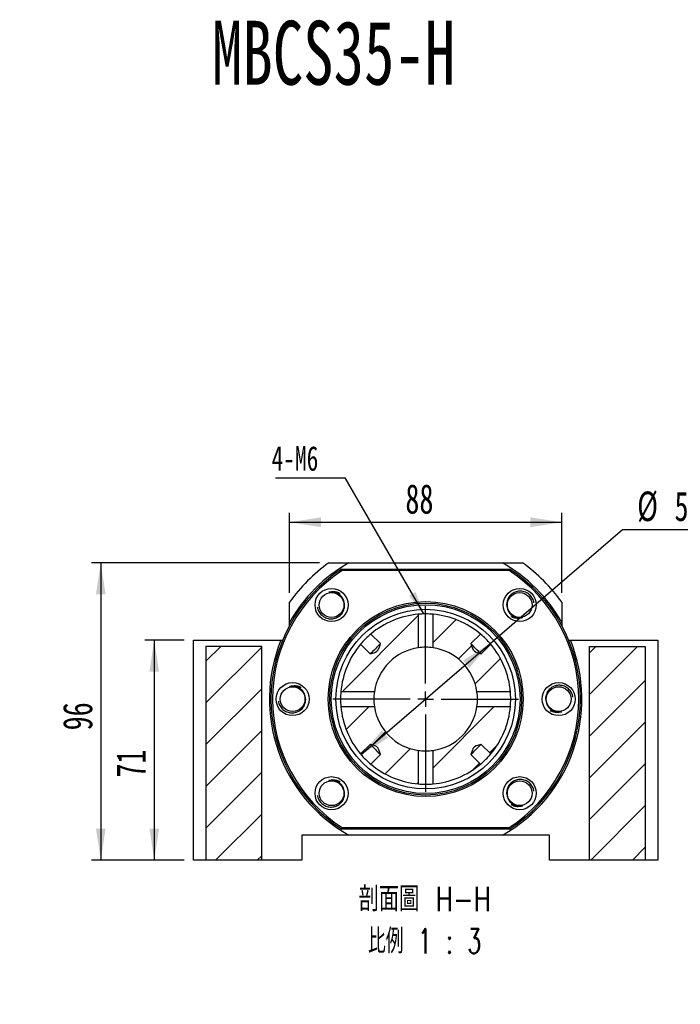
# Paper-space layout 'MBCS35-H' of a CAD drawing. Header units: millimetres. Extents: x 21 to 283, y 0 to 201.
# Tile 3 of 5: x 102 to 173, y 94 to 200. Entities that reach past the tile are written whole.
import ezdxf

# ---------------------------------------------------------------- set-up
doc = ezdxf.new("R2010")
doc.units = ezdxf.units.MM
doc.layers.add('圖層0', color=7, linetype='Continuous')
doc.styles.add('SLDTEXTSTYLE0', font='TXT', dxfattribs={"width": 0.7})
doc.styles.add('SLDTEXTSTYLE1', font='TXT', dxfattribs={"width": 0.7, "bigfont": 'bigfont'})
doc.styles.add('SLDTEXTSTYLE4', font='TXT', dxfattribs={"width": 0.75, "bigfont": 'bigfont'})
doc.styles.add('SLDTEXTSTYLE5', font='TXT', dxfattribs={"width": 0.65625, "bigfont": 'bigfont'})
doc.dimstyles.new('SLDDIMSTYLE1', dxfattribs={"dimtxt": 3.389974, "dimasz": 2.5, "dimexe": 0, "dimexo": 0.0625, "dimgap": 0.847493, "dimtad": 0, "dimtih": 1, "dimtoh": 1, "dimlfac": 3, "dimrnd": 1e-09, "dimzin": 12, "dimdsep": 46, "dimtxsty": 'SLDTEXTSTYLE0', "dimsah": 1, "dimcen": 0, "dimadec": 0, "dimazin": 3, "dimtfac": 1, "dimtmove": 0, "dimatfit": 3, "dimfxl": 0, "dimfrac": 2, "dimtolj": 1, "dimtzin": 12, "dimarcsym": 0})
doc.dimstyles.new('SLDDIMSTYLE2', dxfattribs={"dimtxt": 0.18, "dimasz": 2.5, "dimexe": 0, "dimexo": 0.0625, "dimgap": 0, "dimtad": 0, "dimtih": 1, "dimtoh": 1, "dimdec": 0, "dimrnd": 1e-09, "dimzin": 0, "dimdsep": 46, "dimtxsty": 'Standard', "dimsah": 1, "dimcen": 0.09, "dimadec": 0, "dimazin": 0, "dimtfac": 2.5, "dimtdec": 0, "dimtofl": 0, "dimtmove": 0, "dimatfit": 3, "dimfxl": 0, "dimfrac": 2, "dimtolj": 1, "dimtzin": 0, "dimarcsym": 0})
doc.dimstyles.new('SLDDIMSTYLE3', dxfattribs={"dimtxt": 3.389974, "dimasz": 2.5, "dimexe": 0, "dimexo": 0.0625, "dimgap": 0.847493, "dimtad": 1, "dimlfac": 3, "dimrnd": 1e-09, "dimzin": 12, "dimdsep": 46, "dimtxsty": 'SLDTEXTSTYLE0', "dimsah": 1, "dimcen": 0.09, "dimadec": 0, "dimazin": 3, "dimtfac": 1, "dimtofl": 0, "dimtmove": 0, "dimatfit": 3, "dimfxl": 0, "dimfrac": 2, "dimtolj": 1, "dimtzin": 12, "dimarcsym": 0})

# ---------------------------------------------------------------- blocks, each defined once
blk = doc.blocks.new('SW_SYMBOL_HOLE_DIAM')
at = {"layer": '圖層0', "color": 0}
blk.add_line((300, 0), (700, 1000), dxfattribs=at)
blk.add_circle((500, 500), 350, dxfattribs=at)
blk = doc.blocks.new('SW_SYMBOL_HOLE_SPOT')
at = {"layer": '圖層0', "color": 0}
for p, q in [((0, 875), (0, 75)), ((1600, 75), (1600, 875)), ((0, 75), (1600, 75))]:
    blk.add_line(p, q, dxfattribs=at)
blk = doc.blocks.new('SW_NOTE_5')
at = {"layer": '圖層0', "color": 0}
blk.add_line((19.65, 0), (0, 0), dxfattribs=at)
at = {"layer": '圖層0', "color": 0, "xscale": 0.003964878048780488, "yscale": 0.003964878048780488, "zscale": 0.003964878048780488}
for name, p in [('SW_SYMBOL_HOLE_DIAM', (3.7, 5.65)), ('SW_SYMBOL_HOLE_DIAM', (7.58, 0.42)), ('SW_SYMBOL_HOLE_SPOT', (0.38, 0.42))]:
    blk.add_blockref(name, p, dxfattribs=at)
at = {"layer": '圖層0', "color": 0, "char_height": 3.175, "attachment_point": 1}
for s, insert, style in [('14\\M+18AD1\\M+190FA', (7.72, 9.35), 'SLDTEXTSTYLE1'), ('6-', (0.38, 9.35), 'SLDTEXTSTYLE0'), ('20', (11.6, 4.11), 'SLDTEXTSTYLE0')]:
    blk.add_mtext(s, dxfattribs=dict(at, insert=insert, style=style))
blk = doc.blocks.new('_D_28')
at = {"layer": '圖層0', "color": 7}
for p, q in [((119.89, 133.46), (115.65, 133.46)), ((116.65, 133.46), (116.65, 109.79)), ((119.89, 109.79), (115.65, 109.79))]:
    blk.add_line(p, q, dxfattribs=at)
for points in [[(116.65, 133.46), (116.13, 130.07), (117.17, 130.07)], [(116.65, 109.79), (117.17, 113.18), (116.13, 113.18)]]:
    blk.add_solid(points, dxfattribs=at)
at = {"layer": '圖層0', "color": 7, "insert": (112.56, 118.67), "char_height": 3.175, "attachment_point": 1, "rotation": 90, "style": 'SLDTEXTSTYLE0'}
blk.add_mtext('71', dxfattribs=at)
blk = doc.blocks.new('_D_29')
at = {"layer": '圖層0', "color": 7}
for p, q in [((134.46, 141.79), (109.89, 141.79)), ((110.89, 141.79), (110.89, 109.79)), ((119.89, 109.79), (109.89, 109.79))]:
    blk.add_line(p, q, dxfattribs=at)
for points in [[(110.89, 141.79), (110.37, 138.4), (111.41, 138.4)], [(110.89, 109.79), (111.41, 113.18), (110.37, 113.18)]]:
    blk.add_solid(points, dxfattribs=at)
at = {"layer": '圖層0', "color": 7, "insert": (106.8, 123.76), "char_height": 3.175, "attachment_point": 1, "rotation": 90, "style": 'SLDTEXTSTYLE0'}
blk.add_mtext('96', dxfattribs=at)
blk = doc.blocks.new('_D_30')
at = {"layer": '圖層0', "color": 7}
for p, q in [((131.22, 138.56), (131.22, 147.17)), ((160.56, 138.56), (160.56, 147.17)), ((131.22, 146.17), (160.56, 146.17))]:
    blk.add_line(p, q, dxfattribs=at)
for points in [[(131.22, 146.17), (134.61, 145.65), (134.61, 146.7)], [(160.56, 146.17), (157.17, 146.7), (157.17, 145.65)]]:
    blk.add_solid(points, dxfattribs=at)
at = {"layer": '圖層0', "color": 7, "insert": (143.71, 150.27), "char_height": 3.175, "attachment_point": 1, "style": 'SLDTEXTSTYLE0'}
blk.add_mtext('88', dxfattribs=at)
blk = doc.blocks.new('_D_31')
at = {"layer": '圖層0', "color": 7}
for p, q in [((152.84, 133.11), (167.09, 145.39)), ((167.09, 145.39), (176.68, 145.39)), ((138.95, 121.15), (152.84, 133.11))]:
    blk.add_line(p, q, dxfattribs=at)
blk.add_arc((145.89, 127.13), 9.17, 46.3636, 46.9604, dxfattribs=at)
for points in [[(152.84, 133.11), (149.93, 131.29), (150.61, 130.5)], [(138.95, 121.15), (141.85, 122.96), (141.17, 123.75)]]:
    blk.add_solid(points, dxfattribs=at)
at = {"layer": '圖層0', "color": 7, "char_height": 3.175, "attachment_point": 1, "style": 'SLDTEXTSTYLE0'}
for s, insert in [('%%c', (168.68, 149.48)), ('55', (172.7, 149.48))]:
    blk.add_mtext(s, dxfattribs=dict(at, insert=insert))
blk = doc.blocks.new('SW_NOTE_6')
at = {"layer": '圖層0', "color": 0, "char_height": 2.6458, "attachment_point": 2}
for s, insert, style in [('\\M+19655\\M+196CA\\M+19AA4 H-H', (8.68, 3.41), 'SLDTEXTSTYLE4'), ('\\M+194E4\\M+197E1 1 : 3', (8.66, -1.12), 'SLDTEXTSTYLE5')]:
    blk.add_mtext(s, dxfattribs=dict(at, insert=insert, style=style))
blk = doc.blocks.new('SW_NOTE_7')
at = {"layer": '圖層0', "color": 0}
blk.add_line((-7.49, 0), (0, 0), dxfattribs=at)
at = {"layer": '圖層0', "color": 0, "insert": (-7.92, 3.42), "char_height": 2.646, "attachment_point": 1, "style": 'SLDTEXTSTYLE0'}
blk.add_mtext('4-M6', dxfattribs=at)
blk = doc.blocks.new('SW_CENTERMARKSYMBOL_17')
at = {"layer": '圖層0', "color": 0}
for p, q in [((0, 1.67), (0, 10)), ((-1.67, 0), (-10, 0)), ((0, 0), (-0.83, 0)), ((0, 0), (0, 0.83)), ((0, 0), (0, -0.83)), ((0, 0), (0.83, 0)), ((1.67, 0), (10, 0)), ((0, -1.67), (0, -10))]:
    blk.add_line(p, q, dxfattribs=at)

psp = doc.layouts.new('MBCS35-H')

# ---------------------------------------------------------------- hatches: boundary and pattern name
at = {"layer": '圖層0', "linetype": 'Continuous', "lineweight": 18}
h = psp.add_hatch(dxfattribs=at)
h.set_pattern_fill('ANSI31', color=256, style=0)
edge = h.paths.add_edge_path(flags=0)
edge.add_spline(control_points=[(141.0193, 133.0988), (140.9514, 132.8579), (140.8993, 132.6009), (140.7562, 132.3956), (140.7233, 132.3485), (140.6824, 132.3061), (140.6362, 132.2721), (140.5449, 132.2048), (140.436, 132.1631), (140.3289, 132.1254), (140.1946, 132.0782), (140.0576, 132.0386), (139.9205, 132)], knot_values=[0.00209781, 0.00209781, 0.00209781, 0.00209781, 0.00434779, 0.00434779, 0.00434779, 0.00484811, 0.00484811, 0.00484811, 0.00584222, 0.00584222, 0.00584222, 0.0070849, 0.0070849, 0.0070849, 0.0070849], weights=[1, 1, 1, 1, 1, 1, 1, 1, 1, 1, 1, 1, 1], degree=3, periodic=0)
edge.add_line((139.9205, 132), (138.8832, 133.0373))
edge.add_arc((145.8911, 127.1282), 9.1667, 139.862225, 175.025796)
edge.add_line((136.7589, 127.923), (140.3646, 127.923))
edge.add_arc((145.8911, 127.1282), 5.5833, 98.184152, 171.815848, ccw=False)
edge.add_line((145.0962, 132.6547), (145.0962, 136.2604))
edge.add_arc((145.8911, 127.1282), 9.1667, 94.974204, 130.137775)
edge.add_line((139.982, 134.1361), (141.0193, 133.0988))
h = psp.add_hatch(dxfattribs=at)
h.set_pattern_fill('ANSI31', color=256, style=0)
edge = h.paths.add_edge_path(flags=0)
edge.add_line((152.8989, 133.0373), (151.8616, 132))
edge.add_spline(control_points=[(151.8616, 132), (151.8187, 132.012), (151.7759, 132.0243), (151.7331, 132.0368), (151.6027, 132.0751), (151.4722, 132.1144), (151.3464, 132.1657), (151.2743, 132.195), (151.2028, 132.2291), (151.1407, 132.276), (151.0897, 132.3144), (151.0458, 132.3635), (151.0114, 132.4174), (150.9039, 132.586), (150.8536, 132.7859), (150.7975, 132.9778), (150.7857, 133.0181), (150.7742, 133.0584), (150.7628, 133.0988)], knot_values=[0.00194363, 0.00194363, 0.00194363, 0.00194363, 0.00234454, 0.00234454, 0.00234454, 0.00356815, 0.00356815, 0.00356815, 0.00427089, 0.00427089, 0.00427089, 0.00485085, 0.00485085, 0.00485085, 0.00667691, 0.00667691, 0.00667691, 0.00705871, 0.00705871, 0.00705871, 0.00705871], weights=[1, 1, 1, 1, 1, 1, 1, 1, 1, 1, 1, 1, 1, 1, 1, 1, 1, 1, 1], degree=3, periodic=0)
edge.add_line((150.7628, 133.0988), (151.8001, 134.1361))
edge.add_arc((145.8911, 127.1282), 9.1667, 49.862225, 85.025796)
edge.add_line((146.6859, 136.2604), (146.6859, 132.6547))
edge.add_arc((145.8911, 127.1282), 5.5833, 8.184152, 81.815848, ccw=False)
edge.add_line((151.4175, 127.923), (155.0232, 127.923))
edge.add_arc((145.8911, 127.1282), 9.1667, 4.974204, 40.137775)
h = psp.add_hatch(dxfattribs=at)
h.set_pattern_fill('ANSI31', color=256, style=0)
h.paths.add_polyline_path([(122.2244, 109.7949), (128.2244, 109.7949), (128.2244, 132.7949), (122.2244, 132.7949)], flags=0)
h = psp.add_hatch(dxfattribs=at)
h.set_pattern_fill('ANSI31', color=256, style=0)
h.paths.add_polyline_path([(163.5577, 109.7949), (169.5577, 109.7949), (169.5577, 132.7949), (163.5577, 132.7949)], flags=0)
h = psp.add_hatch(dxfattribs=at)
h.set_pattern_fill('ANSI31', color=256, style=0)
edge = h.paths.add_edge_path(flags=0)
edge.add_spline(control_points=[(139.9205, 122.2565), (139.9609, 122.2451), (140.0012, 122.2335), (140.0414, 122.2218), (140.2334, 122.1657), (140.4333, 122.1153), (140.6019, 122.0078), (140.6557, 121.9735), (140.7048, 121.9295), (140.7433, 121.8785), (140.7902, 121.8165), (140.8242, 121.7449), (140.8536, 121.6729), (140.9049, 121.5471), (140.9442, 121.4165), (140.9824, 121.2861), (140.995, 121.2434), (141.0072, 121.2005), (141.0193, 121.1577)], knot_values=[0.00667663, 0.00667663, 0.00667663, 0.00667663, 0.00705396, 0.00705396, 0.00705396, 0.00885864, 0.00885864, 0.00885864, 0.00943181, 0.00943181, 0.00943181, 0.01012632, 0.01012632, 0.01012632, 0.0113356, 0.0113356, 0.0113356, 0.01173182, 0.01173182, 0.01173182, 0.01173182], weights=[1, 1, 1, 1, 1, 1, 1, 1, 1, 1, 1, 1, 1, 1, 1, 1, 1, 1, 1], degree=3, periodic=0)
edge.add_line((141.0193, 121.1577), (139.982, 120.1203))
edge.add_arc((145.8911, 127.1282), 9.1667, 229.862225, 265.025796)
edge.add_line((145.0962, 117.9961), (145.0962, 121.6017))
edge.add_arc((145.8911, 127.1282), 5.5833, 188.184152, 261.815848, ccw=False)
edge.add_line((140.3646, 126.3334), (136.7589, 126.3334))
edge.add_arc((145.8911, 127.1282), 9.1667, 184.974204, 220.137775)
edge.add_line((138.8832, 121.2191), (139.9205, 122.2565))
h = psp.add_hatch(dxfattribs=at)
h.set_pattern_fill('ANSI31', color=256, style=0)
edge = h.paths.add_edge_path(flags=0)
edge.add_line((151.8616, 122.2565), (152.8989, 121.2191))
edge.add_arc((145.8911, 127.1282), 9.1667, 319.862225, 355.025796)
edge.add_line((155.0232, 126.3334), (151.4175, 126.3334))
edge.add_arc((145.8911, 127.1282), 5.5833, 278.184152, 351.815848, ccw=False)
edge.add_line((146.6859, 121.6017), (146.6859, 117.9961))
edge.add_arc((145.8911, 127.1282), 9.1667, 274.974204, 310.137775)
edge.add_line((151.8001, 120.1203), (150.7628, 121.1577))
edge.add_spline(control_points=[(150.7628, 121.1577), (150.7742, 121.198), (150.7857, 121.2383), (150.7975, 121.2786), (150.8536, 121.4705), (150.9039, 121.6704), (151.0114, 121.839), (151.0458, 121.8929), (151.0897, 121.942), (151.1407, 121.9805), (151.2028, 122.0273), (151.2743, 122.0614), (151.3464, 122.0908), (151.4722, 122.1421), (151.6027, 122.1813), (151.7331, 122.2196), (151.7759, 122.2321), (151.8187, 122.2444), (151.8616, 122.2565)], knot_values=[0.00667663, 0.00667663, 0.00667663, 0.00667663, 0.00705396, 0.00705396, 0.00705396, 0.00885864, 0.00885864, 0.00885864, 0.00943181, 0.00943181, 0.00943181, 0.01012632, 0.01012632, 0.01012632, 0.0113356, 0.0113356, 0.0113356, 0.01173182, 0.01173182, 0.01173182, 0.01173182], weights=[1, 1, 1, 1, 1, 1, 1, 1, 1, 1, 1, 1, 1, 1, 1, 1, 1, 1, 1], degree=3, periodic=0)

# ---------------------------------------------------------------- linework, layer by layer
at = {"color": 7, "linetype": 'Continuous', "lineweight": 25}
for p, q in [((135.4561, 141.7949), (137.6297, 141.7949)), ((136.848, 141.1282), (154.9342, 141.1282)), ((137.6297, 141.7949), (154.1524, 141.7949)), ((154.1524, 141.7949), (156.326, 141.7949)), ((154.8849, 140.9615), (136.8972, 140.9615)), ((131.2244, 135.3896), (131.2244, 137.5632)), ((160.5577, 137.5632), (160.5577, 135.3896)), ((145.0962, 136.2604), (145.0962, 132.6547)), ((146.6859, 132.6547), (146.6859, 136.2604)), ((131.2244, 135.0444), (131.2244, 135.3896)), ((160.5577, 135.3896), (160.5577, 135.0444)), ((141.0193, 133.0988), (139.982, 134.1361)), ((151.8001, 134.1361), (150.7628, 133.0988)), ((120.8911, 109.7949), (120.8911, 133.4615)), ((120.8911, 133.4615), (130.2946, 133.4615)), ((122.2244, 132.7949), (122.2244, 109.7949)), ((128.2244, 132.7949), (122.2244, 132.7949)), ((128.2244, 109.7949), (128.2244, 132.7949)), ((130.2946, 133.4615), (130.4746, 133.4615)), ((138.8832, 133.0373), (139.9205, 132)), ((151.8616, 132), (152.8989, 133.0373)), ((161.3075, 133.4615), (161.4875, 133.4615)), ((161.4875, 133.4615), (170.8911, 133.4615)), ((163.5577, 109.7949), (163.5577, 132.7949)), ((163.5577, 132.7949), (169.5577, 132.7949)), ((169.5577, 132.7949), (169.5577, 109.7949)), ((170.8911, 133.4615), (170.8911, 109.7949)), ((140.3646, 127.923), (136.7589, 127.923)), ((155.0232, 127.923), (151.4175, 127.923)), ((136.7589, 126.3334), (140.3646, 126.3334)), ((151.4175, 126.3334), (155.0232, 126.3334)), ((139.9205, 122.2565), (138.8832, 121.2191)), ((152.8989, 121.2191), (151.8616, 122.2565)), ((139.982, 120.1203), (141.0193, 121.1577)), ((145.0962, 121.6017), (145.0962, 117.9961)), ((146.6859, 117.9961), (146.6859, 121.6017)), ((150.7628, 121.1577), (151.8001, 120.1203)), ((132.5577, 112.4615), (132.5577, 109.7949)), ((137.6297, 112.4615), (132.5577, 112.4615)), ((154.9342, 113.1282), (136.848, 113.1282)), ((136.8972, 113.2949), (154.8849, 113.2949)), ((154.1524, 112.4615), (137.6297, 112.4615)), ((159.2244, 112.4615), (154.1524, 112.4615)), ((159.2244, 109.7949), (159.2244, 112.4615)), ((122.2244, 109.7949), (120.8911, 109.7949)), ((128.2244, 109.7949), (122.2244, 109.7949)), ((132.5577, 109.7949), (128.2244, 109.7949)), ((163.5577, 109.7949), (159.2244, 109.7949)), ((169.5577, 109.7949), (163.5577, 109.7949)), ((170.8911, 109.7949), (169.5577, 109.7949))]:
    psp.add_line(p, q, dxfattribs=at)
at = {"color": 7, "linetype": 'Continuous', "lineweight": 25, "flags": 128}
for points in [[(141.0193, 133.0988), (140.9561, 133.0355), (140.8619, 132.9413), (140.7447, 132.8242), (140.6115, 132.6909), (140.4699, 132.5494), (140.3284, 132.4078), (140.1951, 132.2746), (140.0779, 132.1574), (139.9837, 132.0632), (139.918, 131.9974), (139.9164, 131.9958)], [(139.9205, 132), (140.3289, 132.1254), (140.4885, 132.1876), (140.6362, 132.2721), (140.7562, 132.3956), (140.9159, 132.7338), (141.0193, 133.0988)], [(151.8616, 132), (151.7984, 132.0632), (151.7042, 132.1574), (151.587, 132.2746), (151.4538, 132.4078), (151.3122, 132.5494), (151.1707, 132.6909), (151.0374, 132.8242), (150.9202, 132.9413), (150.826, 133.0355), (150.7603, 133.1013), (150.7587, 133.1029)], [(150.7628, 133.0988), (150.7975, 132.9778), (150.8852, 132.6889), (151.0114, 132.4174), (151.1407, 132.276), (151.3464, 132.1657), (151.7331, 132.0368), (151.8616, 132)], [(139.9205, 122.2565), (139.9837, 122.1932), (140.0779, 122.099), (140.1951, 121.9819), (140.3284, 121.8486), (140.4699, 121.7071), (140.6115, 121.5655), (140.7447, 121.4322), (140.8619, 121.3151), (140.9561, 121.2209), (141.0218, 121.1551), (141.0234, 121.1535)], [(141.0193, 121.1577), (140.9824, 121.2861), (140.8536, 121.6729), (140.7433, 121.8785), (140.6019, 122.0078), (140.3304, 122.1341), (140.0414, 122.2218), (139.9205, 122.2565)], [(150.7628, 121.1577), (150.826, 121.2209), (150.9202, 121.3151), (151.0374, 121.4322), (151.1707, 121.5655), (151.3122, 121.7071), (151.4538, 121.8486), (151.587, 121.9819), (151.7042, 122.099), (151.7984, 122.1932), (151.8641, 122.259), (151.8657, 122.2606)], [(151.8616, 122.2565), (151.7331, 122.2196), (151.3464, 122.0908), (151.1407, 121.9805), (151.0114, 121.839), (150.8852, 121.5676), (150.7975, 121.2786), (150.7628, 121.1577)]]:
    psp.add_lwpolyline(points, dxfattribs=at)
at = {"color": 7, "linetype": 'Continuous', "lineweight": 25}
for centre, radius in [((135.7559, 137.2634), 1.7833), ((156.0263, 137.2634), 1.7833), ((135.7559, 137.2634), 1.3333), ((156.0263, 137.2634), 1.3333), ((145.8911, 127.1282), 10.5), ((145.8911, 127.1282), 10.3333), ((145.8911, 127.1282), 10.1667), ((145.8911, 127.1282), 9.6667), ((131.5577, 127.1282), 1.7833), ((131.5577, 127.1282), 1.3333), ((160.2244, 127.1282), 1.7833), ((160.2244, 127.1282), 1.3333), ((135.7559, 116.993), 1.7833), ((156.0263, 116.993), 1.7833), ((135.7559, 116.993), 1.3333), ((156.0263, 116.993), 1.3333)]:
    psp.add_circle(centre, radius, dxfattribs=at)
for centre, radius, start, end in [((145.8911, 127.1282), 16.6667, 122.85988, 237.14012), ((145.8911, 127.1282), 16.8333, 119.391442, 150.608558), ((145.8911, 127.1282), 18, 125.430945, 144.569055), ((145.8911, 127.1282), 16.8333, 29.391442, 60.608558), ((145.8911, 127.1282), 16.6667, 302.85988, 57.14012), ((145.8911, 127.1282), 18, 35.430945, 54.569055), ((145.8911, 127.1282), 16.5, 123.030152, 236.969848), ((145.8911, 127.1282), 16.5, 303.030152, 56.969848), ((145.8911, 127.1282), 9.1667, 94.974204, 130.137775), ((145.8912, 127.1579), 9.137, 85.005729, 94.991318), ((145.8911, 127.1282), 9.1667, 49.862225, 85.025796), ((145.85, 127.1693), 9.1086, 130.094696, 139.893437), ((145.9322, 127.1693), 9.1086, 40.094696, 49.893437), ((145.8911, 127.1282), 16.8333, 157.899174, 240.608558), ((145.8911, 127.1282), 9.1667, 139.862225, 175.025796), ((145.8911, 127.1282), 5.5833, 98.184152, 171.815848), ((145.8914, 127.1425), 5.5691, 81.776732, 98.206549), ((145.8911, 127.1282), 5.5833, 8.184152, 81.815848), ((145.8911, 127.1282), 9.1667, 4.974204, 40.137775), ((145.8911, 127.1282), 16.8333, 299.391442, 22.100826), ((145.8614, 127.1284), 9.137, 175.005729, 184.991318), ((145.8767, 127.1285), 5.5691, 171.776732, 188.206549), ((145.9054, 127.1279), 5.5691, 351.776732, 8.206549), ((145.9207, 127.1281), 9.137, 355.005729, 4.991318), ((145.8911, 127.1282), 9.1667, 184.974204, 220.137775), ((145.8911, 127.1282), 5.5833, 188.184152, 261.815848), ((145.8911, 127.1282), 5.5833, 278.184152, 351.815848), ((145.8911, 127.1282), 9.1667, 319.862225, 355.025796), ((145.85, 127.0871), 9.1086, 220.094696, 229.893437), ((145.8915, 127.1039), 5.5591, 261.777335, 278.226959), ((145.9329, 127.0864), 9.1076, 310.106159, 319.893809), ((145.8911, 127.1282), 9.1667, 229.862225, 265.025796), ((145.8911, 127.1282), 9.1667, 274.974204, 310.137775), ((145.8917, 127.093), 9.1315, 265.002865, 274.997895)]:
    psp.add_arc(centre, radius, start, end, dxfattribs=at)
for points in [[(136.8972, 140.9615), (136.8808, 141.0171), (136.8643, 141.0726), (136.848, 141.1282)], [(154.9342, 141.1282), (154.9178, 141.0726), (154.9014, 141.0171), (154.8849, 140.9615)], [(136.8972, 113.2949), (136.8808, 113.2393), (136.8643, 113.1838), (136.848, 113.1282)], [(154.9342, 113.1282), (154.9178, 113.1838), (154.9014, 113.2393), (154.8849, 113.2949)]]:
    psp.add_open_spline(points, degree=3, dxfattribs=at)
for points, knots in [([(135.4474, 138.6249), (135.6016, 138.665), (135.9125, 138.7459), (136.3184, 138.6761), (136.5723, 138.5813), (136.664, 138.5222), (136.685, 138.5087)], [0, 0, 0, 0, 0.369642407, 0.745146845, 0.94166788, 1, 1, 1, 1]), ([(137.1174, 137.5719), (137.0768, 137.7509), (137.0009, 137.9209), (136.7894, 138.2196), (136.6537, 138.348), (136.344, 138.5427), (136.1689, 138.6091), (135.9015, 138.6548), (135.8103, 138.6614), (135.6273, 138.6565), (135.5368, 138.6452), (135.4474, 138.6249)], [0, 0, 0, 0, 0.25, 0.25, 0.5, 0.5, 0.75, 0.75, 0.875, 0.875, 1, 1, 1, 1]), ([(157.5625, 137.489), (157.5577, 137.5232), (157.5407, 137.6456), (157.4658, 137.8444), (157.3405, 138.0758), (157.1774, 138.2807), (156.9826, 138.4547), (156.7625, 138.5928), (156.5228, 138.6897), (156.2725, 138.7449), (156.0175, 138.7562), (155.7656, 138.7254), (155.5234, 138.651), (155.2265, 138.5013), (154.911, 138.2235), (154.6724, 137.79), (154.5927, 137.3446), (154.6433, 137.071), (154.6647, 136.9549)], [0, 0, 0, 0, 0.02180913, 0.07797473, 0.13290893, 0.18784297, 0.24258899, 0.29732489, 0.35129774, 0.40527065, 0.45859643, 0.51191469, 0.56492392, 0.61793299, 0.72139249, 0.82493034, 0.92573467, 1, 1, 1, 1]), ([(134.2196, 137.0378), (134.2244, 137.0036), (134.2414, 136.8812), (134.3163, 136.6824), (134.4416, 136.451), (134.6047, 136.2461), (134.7995, 136.0721), (135.0197, 135.934), (135.2594, 135.8371), (135.5096, 135.7819), (135.7646, 135.7706), (136.0165, 135.8014), (136.2587, 135.8758), (136.5556, 136.0255), (136.8711, 136.3033), (137.1097, 136.7368), (137.1894, 137.1823), (137.1388, 137.4559), (137.1174, 137.5719)], [0, 0, 0, 0, 0.021809, 0.07797461, 0.13290881, 0.18784286, 0.24258897, 0.29732487, 0.35129768, 0.40527058, 0.45859638, 0.51191468, 0.56492387, 0.61793295, 0.72139237, 0.82493046, 0.92573466, 1, 1, 1, 1]), ([(154.6647, 136.9549), (154.7053, 136.7759), (154.7812, 136.6059), (154.9928, 136.3072), (155.1284, 136.1789), (155.4381, 135.9841), (155.6132, 135.9177), (155.8807, 135.872), (155.9718, 135.8654), (156.1548, 135.8703), (156.2453, 135.8816), (156.3348, 135.9019)], [0, 0, 0, 0, 0.25, 0.25, 0.5, 0.5, 0.75, 0.75, 0.875, 0.875, 1, 1, 1, 1]), ([(156.3348, 135.9019), (156.1805, 135.8618), (155.8696, 135.7809), (155.4638, 135.8507), (155.2098, 135.9455), (155.1181, 136.0046), (155.0971, 136.0181)], [0, 0, 0, 0, 0.369642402, 0.745146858, 0.94166812, 1, 1, 1, 1]), ([(131.2492, 128.4897), (131.4035, 128.5298), (131.7144, 128.6107), (132.1202, 128.5409), (132.3742, 128.4461), (132.4658, 128.387), (132.4868, 128.3735)], [0, 0, 0, 0, 0.36964241, 0.74514736, 0.94166762, 1, 1, 1, 1]), ([(132.9192, 127.4367), (132.8787, 127.6157), (132.8027, 127.7857), (132.5912, 128.0844), (132.4556, 128.2128), (132.1458, 128.4075), (131.9708, 128.4739), (131.7033, 128.5196), (131.6122, 128.5262), (131.4292, 128.5213), (131.3387, 128.51), (131.2492, 128.4897)], [0, 0, 0, 0, 0.25, 0.25, 0.5, 0.5, 0.75, 0.75, 0.875, 0.875, 1, 1, 1, 1]), ([(161.7606, 127.3538), (161.7559, 127.3881), (161.7389, 127.5104), (161.6639, 127.7092), (161.5386, 127.9406), (161.3756, 128.1455), (161.1807, 128.3195), (160.9606, 128.4576), (160.7209, 128.5545), (160.4706, 128.6097), (160.2156, 128.621), (159.9637, 128.5902), (159.7216, 128.5158), (159.4246, 128.3661), (159.1091, 128.0883), (158.8705, 127.6548), (158.7908, 127.2094), (158.8414, 126.9358), (158.8629, 126.8197)], [0, 0, 0, 0, 0.02180895, 0.07797468, 0.13290871, 0.18784277, 0.24258887, 0.29732477, 0.35129758, 0.40527048, 0.45859627, 0.51191468, 0.56492372, 0.61793283, 0.72139235, 0.8249304, 0.9257346, 1, 1, 1, 1]), ([(130.0215, 126.9026), (130.0262, 126.8684), (130.0432, 126.7461), (130.1182, 126.5472), (130.2435, 126.3158), (130.4066, 126.1109), (130.6014, 125.9369), (130.8215, 125.7988), (131.0612, 125.7019), (131.3115, 125.6467), (131.5665, 125.6354), (131.8184, 125.6662), (132.0606, 125.7406), (132.3575, 125.8903), (132.673, 126.1681), (132.9116, 126.6016), (132.9913, 127.0471), (132.9407, 127.3207), (132.9192, 127.4367)], [0, 0, 0, 0, 0.02180895, 0.07797468, 0.13290871, 0.18784277, 0.24258887, 0.29732477, 0.35129758, 0.40527048, 0.45859627, 0.51191468, 0.56492372, 0.61793283, 0.72139235, 0.8249304, 0.9257346, 1, 1, 1, 1]), ([(158.8629, 126.8197), (158.9034, 126.6407), (158.9794, 126.4707), (159.1909, 126.172), (159.3265, 126.0437), (159.6363, 125.8489), (159.8113, 125.7825), (160.0788, 125.7368), (160.17, 125.7302), (160.3529, 125.7351), (160.4434, 125.7464), (160.5329, 125.7667)], [0, 0, 0, 0, 0.25, 0.25, 0.5, 0.5, 0.75, 0.75, 0.875, 0.875, 1, 1, 1, 1]), ([(160.5329, 125.7667), (160.3787, 125.7266), (160.0677, 125.6457), (159.6619, 125.7155), (159.4079, 125.8103), (159.3163, 125.8694), (159.2953, 125.8829)], [0, 0, 0, 0, 0.36964241, 0.74514736, 0.94166762, 1, 1, 1, 1]), ([(135.4474, 118.3545), (135.6016, 118.3946), (135.9125, 118.4755), (136.3184, 118.4058), (136.5723, 118.3109), (136.664, 118.2518), (136.685, 118.2383)], [0, 0, 0, 0, 0.369642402, 0.745146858, 0.94166812, 1, 1, 1, 1]), ([(137.1174, 117.3015), (137.0768, 117.4805), (137.0009, 117.6505), (136.7894, 117.9492), (136.6537, 118.0776), (136.344, 118.2723), (136.1689, 118.3387), (135.9015, 118.3844), (135.8103, 118.391), (135.6273, 118.3861), (135.5368, 118.3748), (135.4474, 118.3545)], [0, 0, 0, 0, 0.25, 0.25, 0.5, 0.5, 0.75, 0.75, 0.875, 0.875, 1, 1, 1, 1]), ([(157.5625, 117.2186), (157.5577, 117.2529), (157.5407, 117.3752), (157.4658, 117.574), (157.3405, 117.8054), (157.1774, 118.0103), (156.9826, 118.1843), (156.7625, 118.3224), (156.5228, 118.4193), (156.2725, 118.4745), (156.0175, 118.4858), (155.7656, 118.455), (155.5234, 118.3806), (155.2265, 118.2309), (154.911, 117.9531), (154.6724, 117.5196), (154.5927, 117.0742), (154.6433, 116.8006), (154.6647, 116.6845)], [0, 0, 0, 0, 0.021809, 0.07797461, 0.13290881, 0.18784286, 0.24258897, 0.29732487, 0.35129768, 0.40527058, 0.45859638, 0.51191468, 0.56492387, 0.61793295, 0.72139237, 0.82493046, 0.92573466, 1, 1, 1, 1]), ([(134.2196, 116.7674), (134.2244, 116.7332), (134.2414, 116.6109), (134.3163, 116.412), (134.4416, 116.1806), (134.6047, 115.9757), (134.7995, 115.8017), (135.0197, 115.6636), (135.2594, 115.5667), (135.5096, 115.5115), (135.7646, 115.5002), (136.0165, 115.531), (136.2587, 115.6054), (136.5556, 115.7551), (136.8711, 116.0329), (137.1097, 116.4664), (137.1894, 116.9119), (137.1388, 117.1855), (137.1174, 117.3015)], [0, 0, 0, 0, 0.02180913, 0.07797473, 0.13290893, 0.18784297, 0.24258899, 0.29732489, 0.35129774, 0.40527065, 0.45859643, 0.51191469, 0.56492392, 0.61793299, 0.72139249, 0.82493034, 0.92573467, 1, 1, 1, 1]), ([(154.6647, 116.6845), (154.7053, 116.5055), (154.7812, 116.3355), (154.9928, 116.0368), (155.1284, 115.9085), (155.4381, 115.7138), (155.6132, 115.6473), (155.8807, 115.6016), (155.9718, 115.595), (156.1548, 115.5999), (156.2453, 115.6112), (156.3348, 115.6315)], [0, 0, 0, 0, 0.25, 0.25, 0.5, 0.5, 0.75, 0.75, 0.875, 0.875, 1, 1, 1, 1]), ([(156.3348, 115.6315), (156.1805, 115.5914), (155.8696, 115.5105), (155.4638, 115.5803), (155.2098, 115.6751), (155.1181, 115.7342), (155.0971, 115.7477)], [0, 0, 0, 0, 0.369642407, 0.745146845, 0.94166788, 1, 1, 1, 1])]:
    psp.add_open_spline(points, degree=3, knots=knots, dxfattribs=at)

# ---------------------------------------------------------------- block references
at = {"layer": '圖層0', "color": 7}
for name, p in [('SW_NOTE_7', (137.2121, 150.9479)), ('SW_CENTERMARKSYMBOL_17', (145.8911, 127.1282)), ('SW_NOTE_5', (78.8478, 94.2648))]:
    psp.add_blockref(name, p, dxfattribs=at)
at = {"layer": '圖層0'}
psp.add_blockref('SW_NOTE_6', (137.1157, 103.5151), dxfattribs=at)

# ---------------------------------------------------------------- texts
at = {"layer": '圖層0', "color": 7, "insert": (122.8678, 200.1623), "char_height": 6.87917, "attachment_point": 1, "style": 'SLDTEXTSTYLE0'}
psp.add_mtext('MBCS35-H', dxfattribs=at)

# ---------------------------------------------------------------- dimensions: what is measured, and where the dimension line sits
at = {"layer": '圖層0', "color": 7}
dim = psp.add_linear_dim(base=(160.5577, 146.1743), p1=(131.2244, 137.5632), p2=(160.5577, 137.5632), dimstyle='SLDDIMSTYLE3', dxfattribs=at)
dim.commit()
dim.dimension.update_dxf_attribs({"geometry": '_D_30', "text_midpoint": (145.7009, 146.1743), "dimtype": 160})
dim = psp.add_diameter_dim_2p(p1=(152.837, 133.11), p2=(138.9451, 121.1464), dimstyle='SLDDIMSTYLE1', dxfattribs=at)
dim.commit()
dim.dimension.update_dxf_attribs({"geometry": '_D_31', "text_midpoint": (172.6789, 147.9243), "dimtype": 163})
for base, p1, picture, middle in [((110.8911, 109.7949), (135.4561, 141.7949), '_D_29', (110.8911, 125.7445)), ((116.6509, 109.7949), (120.8911, 133.4615), '_D_28', (116.6509, 120.6586))]:
    dim = psp.add_linear_dim(base=base, p1=p1, p2=(120.8911, 109.7949), angle=90, dimstyle='SLDDIMSTYLE3', dxfattribs=at)
    dim.commit()
    dim.dimension.update_dxf_attribs({"geometry": picture, "text_midpoint": middle, "dimtype": 160})

# ---------------------------------------------------------------- leaders
psp.add_leader([(145.706, 136.293), (137.2121, 150.9479)], dimstyle='SLDDIMSTYLE2', dxfattribs=at)

doc.saveas('drawing.dxf')
